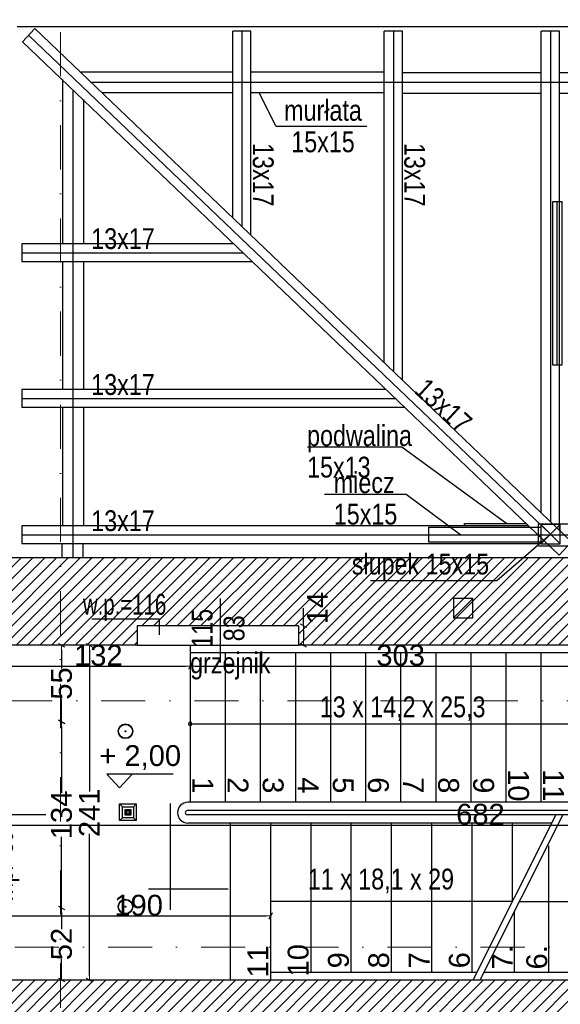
# Model space of a CAD drawing. Header units: millimetres. Extents: x 77315 to 1057463, y -108895 to -47643.
# Tile 15 of 62: x 80897 to 84788, y -100667 to -93581. Entities that reach past the tile are written whole.
import ezdxf

# ---------------------------------------------------------------- set-up
doc = ezdxf.new("R2010")
doc.units = ezdxf.units.MM
doc.header["$MEASUREMENT"] = 0
doc.linetypes.add('Dot & Dashed', pattern=[670.277762, 317.5, -176.388889, 0, -176.388874])
for name, color, linetype in [('A-DRZWI', 7, 'Continuous'), ('A-WIDOK', 7, 'Continuous'), ('detalokna', 7, 'Continuous'), ('DIM MALY', 7, 'Continuous'), ('Drawing & Figure', 7, 'Continuous'), ('Koty', 7, 'Continuous'), ('Nowe_0', 7, 'Continuous'), ('Nowe_A-OKNA-OPIS', 7, 'Continuous'), ('Nowe_Annotation - Text', 7, 'Continuous'), ('Nowe_Interior - Lamp', 7, 'Continuous'), ('opisy inne', 7, 'Continuous'), ('OSIE', 7, 'Continuous'), ('PARAPET', 7, 'Continuous'), ('platew', 7, 'Continuous'), ('podwaliny', 7, 'Continuous'), ('SCHODY', 7, 'Continuous'), ('Structural - Bearing', 7, 'Continuous'), ('Structural - Grid', 7, 'Continuous'), ('Structural - Stair & Railing', 7, 'Continuous'), ('wiezba', 7, 'Continuous')]:
    doc.layers.add(name, color=color, linetype=linetype)
doc.styles.add('STYL_AUTOMATYCZNY_1', font='arial.ttf')
doc.styles.add('STYL_AUTOMATYCZNY_2', font='arial.ttf')
doc.styles.add('STYL_AUTOMATYCZNY_3', font='arial.ttf', dxfattribs={"width": 0.8})
doc.styles.add('STYL_AUTOMATYCZNY_4', font='arial.ttf', dxfattribs={"width": 0.7})
doc.styles.add('STYL_AUTOMATYCZNY_6', font='arial.ttf', dxfattribs={"width": 0.8})
doc.dimstyles.new('STYL_AUTOMATYCZNY__1', dxfattribs={"dimtxt": 150, "dimasz": 34.231941, "dimexe": 0.18, "dimexo": 0.0625, "dimgap": 0, "dimtad": 1, "dimdec": 0, "dimlfac": 0.1, "dimzin": 0, "dimdsep": 46, "dimtxsty": 'STYL_AUTOMATYCZNY_2', "dimblk": 'ARROWHEAD_2', "dimblk1": 'ARROWHEAD_2', "dimblk2": 'ARROWHEAD_2', "dimcen": 0.09, "dimse1": 1, "dimse2": 1, "dimclrd": 7, "dimclre": 7, "dimclrt": 7, "dimadec": 0, "dimazin": 0, "dimtfac": 1, "dimtdec": 4, "dimtmove": 0, "dimatfit": 3, "dimfxl": 0, "dimtolj": 1, "dimtzin": 0, "dimarcsym": 0})
doc.dimstyles.new('STYL_AUTOMATYCZNY__2', dxfattribs={"dimtxt": 150, "dimasz": 34.231941, "dimexe": 0.18, "dimexo": 0.0625, "dimgap": 0, "dimtad": 1, "dimtih": 1, "dimtoh": 1, "dimdec": 0, "dimlfac": 0.1, "dimzin": 0, "dimdsep": 46, "dimtxsty": 'STYL_AUTOMATYCZNY_2', "dimblk": 'ARROWHEAD_2', "dimblk1": 'ARROWHEAD_2', "dimblk2": 'ARROWHEAD_2', "dimcen": 0.09, "dimse1": 1, "dimse2": 1, "dimclrd": 7, "dimclre": 7, "dimclrt": 7, "dimadec": 0, "dimazin": 0, "dimtfac": 1, "dimtdec": 4, "dimtmove": 0, "dimatfit": 3, "dimfxl": 0, "dimtolj": 1, "dimtzin": 0, "dimarcsym": 0})
pattern_1 = [(45, (0, 0), (-42.426407, 42.426407), [])]

# ---------------------------------------------------------------- blocks, each defined once
blk = doc.blocks.new('ARROWHEAD_2')
at = {"color": 0, "linetype": 'Continuous', "lineweight": 0}
for p, q in [((0, 0), (-1, 0)), ((-0.38, -0.66), (0.38, 0.66))]:
    blk.add_line(p, q, dxfattribs=at)
blk = doc.blocks.new('*D157')
at = {"layer": 'Defpoints', "color": 0}
for p in [(82903.6, -97942.8), (82903.6, -98082.8), (82939.1, -98082.8)]:
    blk.add_point(p, dxfattribs=at)
at = {"layer": 'DIM MALY', "color": 7, "lineweight": -2}
for p, q in [((82939.1, -97942.8), (82939.1, -97815.6)), ((82939.1, -97977), (82939.1, -98048.6))]:
    blk.add_line(p, q, dxfattribs=at)
at = {"layer": 'DIM MALY', "color": 7, "lineweight": -2, "xscale": 34.23194115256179, "yscale": 34.23194115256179, "zscale": 34.23194115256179}
for p, rotation in [((82939.1, -97942.8), 90), ((82939.1, -98082.8), 270)]:
    blk.add_blockref('ARROWHEAD_2', p, dxfattribs=dict(at, rotation=rotation))
at = {"layer": 'DIM MALY', "color": 7, "insert": (83039.2, -97815.6), "char_height": 150, "attachment_point": 5, "rotation": 90, "style": 'STYL_AUTOMATYCZNY_2'}
blk.add_mtext('\\A1;14', dxfattribs=at)
blk = doc.blocks.new('*D186')
at = {"layer": 'Defpoints', "color": 0}
for p in [(82124.1, -98232.8), (80803.6, -98337.8), (82124.1, -98337.8)]:
    blk.add_point(p, dxfattribs=at)
at = {"layer": 'DIM MALY', "color": 7, "lineweight": -2}
blk.add_line((80837.8, -98232.8), (82089.9, -98232.8), dxfattribs=at)
at = {"layer": 'DIM MALY', "color": 7, "lineweight": -2, "xscale": 34.23194115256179, "yscale": 34.23194115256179, "zscale": 34.23194115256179, "rotation": 180}
blk.add_blockref('ARROWHEAD_2', (80803.6, -98232.8), dxfattribs=at)
at = {"layer": 'DIM MALY', "color": 7, "lineweight": -2, "xscale": 34.23194115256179, "yscale": 34.23194115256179, "zscale": 34.23194115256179}
blk.add_blockref('ARROWHEAD_2', (82124.1, -98232.8), dxfattribs=at)
at = {"layer": 'DIM MALY', "color": 7, "insert": (81463.5, -98156.2), "char_height": 150, "attachment_point": 5, "style": 'STYL_AUTOMATYCZNY_2'}
blk.add_mtext('\\A1;132', dxfattribs=at)
blk = doc.blocks.new('*D188')
at = {"layer": 'Defpoints', "color": 0}
for p in [(82124.1, -98232.8), (80803.6, -98337.8), (82124.1, -98337.8)]:
    blk.add_point(p, dxfattribs=at)
at = {"layer": 'DIM MALY', "color": 7, "lineweight": -2}
blk.add_line((80837.8, -98232.8), (82089.9, -98232.8), dxfattribs=at)
at = {"layer": 'DIM MALY', "color": 7, "lineweight": -2, "xscale": 34.23194115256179, "yscale": 34.23194115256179, "zscale": 34.23194115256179, "rotation": 180}
blk.add_blockref('ARROWHEAD_2', (80803.6, -98232.8), dxfattribs=at)
at = {"layer": 'DIM MALY', "color": 7, "lineweight": -2, "xscale": 34.23194115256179, "yscale": 34.23194115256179, "zscale": 34.23194115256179}
blk.add_blockref('ARROWHEAD_2', (82124.1, -98232.8), dxfattribs=at)
at = {"layer": 'DIM MALY', "color": 7, "insert": (81463.5, -98156.2), "char_height": 150, "attachment_point": 5, "style": 'STYL_AUTOMATYCZNY_2'}
blk.add_mtext('\\A1;132', dxfattribs=at)
blk = doc.blocks.new('*D189')
at = {"layer": 'Defpoints', "color": 0}
for p in [(85154.1, -98054), (85154.1, -98232.8), (82124.1, -98337.8)]:
    blk.add_point(p, dxfattribs=at)
at = {"layer": 'DIM MALY', "color": 7, "lineweight": -2}
blk.add_line((82158.4, -98232.8), (85119.9, -98232.8), dxfattribs=at)
at = {"layer": 'DIM MALY', "color": 7, "lineweight": -2, "xscale": 34.23194115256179, "yscale": 34.23194115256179, "zscale": 34.23194115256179, "rotation": 180}
blk.add_blockref('ARROWHEAD_2', (82124.1, -98232.8), dxfattribs=at)
at = {"layer": 'DIM MALY', "color": 7, "lineweight": -2, "xscale": 34.23194115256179, "yscale": 34.23194115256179, "zscale": 34.23194115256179}
blk.add_blockref('ARROWHEAD_2', (85154.1, -98232.8), dxfattribs=at)
at = {"layer": 'DIM MALY', "color": 7, "insert": (83638.8, -98156.2), "char_height": 150, "attachment_point": 5, "style": 'STYL_AUTOMATYCZNY_2'}
blk.add_mtext('\\A1;303', dxfattribs=at)
blk = doc.blocks.new('*D191')
at = {"layer": 'Defpoints', "color": 0}
for p in [(82704.1, -100031.2), (80803.6, -100232.8), (82704.1, -100232.8)]:
    blk.add_point(p, dxfattribs=at)
at = {"layer": 'DIM MALY', "color": 7, "lineweight": -2}
blk.add_line((80837.8, -100031.2), (82669.9, -100031.2), dxfattribs=at)
at = {"layer": 'DIM MALY', "color": 7, "lineweight": -2, "xscale": 34.23194115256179, "yscale": 34.23194115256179, "zscale": 34.23194115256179, "rotation": 180}
blk.add_blockref('ARROWHEAD_2', (80803.6, -100031.2), dxfattribs=at)
at = {"layer": 'DIM MALY', "color": 7, "lineweight": -2, "xscale": 34.23194115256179, "yscale": 34.23194115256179, "zscale": 34.23194115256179}
blk.add_blockref('ARROWHEAD_2', (82704.1, -100031.2), dxfattribs=at)
at = {"layer": 'DIM MALY', "color": 7, "insert": (81753.5, -99954.7), "char_height": 150, "attachment_point": 5, "style": 'STYL_AUTOMATYCZNY_2'}
blk.add_mtext('\\A1;190', dxfattribs=at)
blk = doc.blocks.new('*D289')
at = {"layer": 'Defpoints', "color": 0}
for p in [(81517.3, -98082.8), (78032.4, -98632.8), (81198.6, -98632.8)]:
    blk.add_point(p, dxfattribs=at)
at = {"layer": 'DIM MALY', "color": 7, "lineweight": -2}
for p, q in [((81198.6, -98117), (81198.6, -98250.1)), ((81198.6, -98598.6), (81198.6, -98466.1))]:
    blk.add_line(p, q, dxfattribs=at)
at = {"layer": 'DIM MALY', "color": 7, "lineweight": -2, "xscale": 34.23194115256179, "yscale": 34.23194115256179, "zscale": 34.23194115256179}
for p, rotation in [((81198.6, -98082.8), 90), ((81198.6, -98632.8), 270)]:
    blk.add_blockref('ARROWHEAD_2', p, dxfattribs=dict(at, rotation=rotation))
at = {"layer": 'DIM MALY', "color": 7, "insert": (81198.6, -98358.1), "char_height": 150, "attachment_point": 5, "rotation": 90, "style": 'STYL_AUTOMATYCZNY_2'}
blk.add_mtext('\\A1;55', dxfattribs=at)
blk = doc.blocks.new('*D290')
at = {"layer": 'Defpoints', "color": 0}
for p in [(81262.2, -98634.3), (80997.9, -99972.8), (81198.6, -99972.8)]:
    blk.add_point(p, dxfattribs=at)
at = {"layer": 'DIM MALY', "color": 7, "lineweight": -2}
for p, q in [((81198.6, -98668.5), (81198.6, -99145.6)), ((81198.6, -99938.6), (81198.6, -99462.3))]:
    blk.add_line(p, q, dxfattribs=at)
at = {"layer": 'DIM MALY', "color": 7, "lineweight": -2, "xscale": 34.23194115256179, "yscale": 34.23194115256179, "zscale": 34.23194115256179}
for p, rotation in [((81198.6, -98634.3), 90), ((81198.6, -99972.8), 270)]:
    blk.add_blockref('ARROWHEAD_2', p, dxfattribs=dict(at, rotation=rotation))
at = {"layer": 'DIM MALY', "color": 7, "insert": (81198.6, -99303.9), "char_height": 150, "attachment_point": 5, "rotation": 90, "style": 'STYL_AUTOMATYCZNY_2'}
blk.add_mtext('\\A1;134', dxfattribs=at)
blk = doc.blocks.new('*D291')
at = {"layer": 'Defpoints', "color": 0}
for p in [(80963.8, -99972.8), (81198.6, -100492.8), (81357.1, -100492.8)]:
    blk.add_point(p, dxfattribs=at)
at = {"layer": 'DIM MALY', "color": 7, "lineweight": -2}
for p, q in [((81198.6, -100007), (81198.6, -100126.4)), ((81198.6, -100458.6), (81198.6, -100339.7))]:
    blk.add_line(p, q, dxfattribs=at)
at = {"layer": 'DIM MALY', "color": 7, "lineweight": -2, "xscale": 34.23194115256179, "yscale": 34.23194115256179, "zscale": 34.23194115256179}
for p, rotation in [((81198.6, -99972.8), 90), ((81198.6, -100492.8), 270)]:
    blk.add_blockref('ARROWHEAD_2', p, dxfattribs=dict(at, rotation=rotation))
at = {"layer": 'DIM MALY', "color": 7, "insert": (81198.6, -100233.1), "char_height": 150, "attachment_point": 5, "rotation": 90, "style": 'STYL_AUTOMATYCZNY_2'}
blk.add_mtext('\\A1;52', dxfattribs=at)
blk = doc.blocks.new('*D292')
at = {"layer": 'Defpoints', "color": 0}
for p in [(81717.3, -98082.8), (81398.6, -100492.8), (81907.7, -100492.8)]:
    blk.add_point(p, dxfattribs=at)
at = {"layer": 'DIM MALY', "color": 7, "lineweight": -2}
for p, q in [((81398.6, -98117), (81398.6, -99135.7)), ((81398.6, -100458.6), (81398.6, -99440.7))]:
    blk.add_line(p, q, dxfattribs=at)
at = {"layer": 'DIM MALY', "color": 7, "lineweight": -2, "xscale": 34.23194115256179, "yscale": 34.23194115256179, "zscale": 34.23194115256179}
for p, rotation in [((81398.6, -98082.8), 90), ((81398.6, -100492.8), 270)]:
    blk.add_blockref('ARROWHEAD_2', p, dxfattribs=dict(at, rotation=rotation))
at = {"layer": 'DIM MALY', "color": 7, "insert": (81398.6, -99288.2), "char_height": 150, "attachment_point": 5, "rotation": 90, "style": 'STYL_AUTOMATYCZNY_2'}
blk.add_mtext('\\A1;241', dxfattribs=at)
blk = doc.blocks.new('*D301')
at = {"layer": 'Defpoints', "color": 0}
for p in [(87624.2, -98986.1), (80803.6, -99071.1), (87624.2, -99376.5)]:
    blk.add_point(p, dxfattribs=at)
at = {"layer": 'DIM MALY', "color": 7, "lineweight": -2}
blk.add_line((80837.8, -99376.5), (87590, -99376.5), dxfattribs=at)
at = {"layer": 'DIM MALY', "color": 7, "lineweight": -2, "xscale": 34.23194115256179, "yscale": 34.23194115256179, "zscale": 34.23194115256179, "rotation": 180}
blk.add_blockref('ARROWHEAD_2', (80803.6, -99376.5), dxfattribs=at)
at = {"layer": 'DIM MALY', "color": 7, "lineweight": -2, "xscale": 34.23194115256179, "yscale": 34.23194115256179, "zscale": 34.23194115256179}
blk.add_blockref('ARROWHEAD_2', (87624.2, -99376.5), dxfattribs=at)
at = {"layer": 'DIM MALY', "color": 7, "insert": (84213.5, -99299.9), "char_height": 150, "attachment_point": 5, "style": 'STYL_AUTOMATYCZNY_2'}
blk.add_mtext('\\A1;682', dxfattribs=at)
blk = doc.blocks.new('*D406')
at = {"layer": 'Defpoints', "color": 0}
for p in [(82496.5, -92797.9), (82496.5, -93507.5), (81356.1, -94263.3)]:
    blk.add_point(p, dxfattribs=at)
at = {"layer": 'DIM MALY', "color": 7, "lineweight": -2}
blk.add_line((81390.4, -92797.9), (82462.2, -92797.9), dxfattribs=at)
at = {"layer": 'DIM MALY', "color": 7, "lineweight": -2, "xscale": 34.23194115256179, "yscale": 34.23194115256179, "zscale": 34.23194115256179, "rotation": 180}
blk.add_blockref('ARROWHEAD_2', (81356.1, -92797.9), dxfattribs=at)
at = {"layer": 'DIM MALY', "color": 7, "lineweight": -2, "xscale": 34.23194115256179, "yscale": 34.23194115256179, "zscale": 34.23194115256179}
blk.add_blockref('ARROWHEAD_2', (82496.5, -92797.9), dxfattribs=at)
at = {"layer": 'DIM MALY', "color": 7, "insert": (81933.6, -92722.5), "char_height": 150, "attachment_point": 5, "style": 'STYL_AUTOMATYCZNY_2'}
blk.add_mtext('\\A1;114', dxfattribs=at)
blk = doc.blocks.new('*D407')
at = {"layer": 'Defpoints', "color": 0}
for p in [(82496.5, -92797.9), (82496.5, -93507.5), (81356.1, -94263.3)]:
    blk.add_point(p, dxfattribs=at)
at = {"layer": 'DIM MALY', "color": 7, "lineweight": -2}
blk.add_line((81390.4, -92797.9), (82462.2, -92797.9), dxfattribs=at)
at = {"layer": 'DIM MALY', "color": 7, "lineweight": -2, "xscale": 34.23194115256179, "yscale": 34.23194115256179, "zscale": 34.23194115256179, "rotation": 180}
blk.add_blockref('ARROWHEAD_2', (81356.1, -92797.9), dxfattribs=at)
at = {"layer": 'DIM MALY', "color": 7, "lineweight": -2, "xscale": 34.23194115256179, "yscale": 34.23194115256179, "zscale": 34.23194115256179}
blk.add_blockref('ARROWHEAD_2', (82496.5, -92797.9), dxfattribs=at)
at = {"layer": 'DIM MALY', "color": 7, "insert": (81933.6, -92722.5), "char_height": 150, "attachment_point": 5, "style": 'STYL_AUTOMATYCZNY_2'}
blk.add_mtext('\\A1;114', dxfattribs=at)
blk = doc.blocks.new('*D409')
at = {"layer": 'Defpoints', "color": 0}
for p in [(82496.5, -92797.9), (82496.5, -93507.5), (81356.1, -94263.3)]:
    blk.add_point(p, dxfattribs=at)
at = {"layer": 'DIM MALY', "color": 7, "lineweight": -2}
blk.add_line((81390.4, -92797.9), (82462.2, -92797.9), dxfattribs=at)
at = {"layer": 'DIM MALY', "color": 7, "lineweight": -2, "xscale": 34.23194115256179, "yscale": 34.23194115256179, "zscale": 34.23194115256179, "rotation": 180}
blk.add_blockref('ARROWHEAD_2', (81356.1, -92797.9), dxfattribs=at)
at = {"layer": 'DIM MALY', "color": 7, "lineweight": -2, "xscale": 34.23194115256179, "yscale": 34.23194115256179, "zscale": 34.23194115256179}
blk.add_blockref('ARROWHEAD_2', (82496.5, -92797.9), dxfattribs=at)
at = {"layer": 'DIM MALY', "color": 7, "insert": (81933.6, -92722.5), "char_height": 150, "attachment_point": 5, "style": 'STYL_AUTOMATYCZNY_2'}
blk.add_mtext('\\A1;114', dxfattribs=at)
blk = doc.blocks.new('*D412')
at = {"layer": 'Defpoints', "color": 0}
for p in [(82496.5, -92797.9), (82496.5, -93507.5), (81356.1, -94263.3)]:
    blk.add_point(p, dxfattribs=at)
at = {"layer": 'DIM MALY', "color": 7, "lineweight": -2}
blk.add_line((81390.4, -92797.9), (82462.2, -92797.9), dxfattribs=at)
at = {"layer": 'DIM MALY', "color": 7, "lineweight": -2, "xscale": 34.23194115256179, "yscale": 34.23194115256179, "zscale": 34.23194115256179, "rotation": 180}
blk.add_blockref('ARROWHEAD_2', (81356.1, -92797.9), dxfattribs=at)
at = {"layer": 'DIM MALY', "color": 7, "lineweight": -2, "xscale": 34.23194115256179, "yscale": 34.23194115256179, "zscale": 34.23194115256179}
blk.add_blockref('ARROWHEAD_2', (82496.5, -92797.9), dxfattribs=at)
at = {"layer": 'DIM MALY', "color": 7, "insert": (81933.6, -92722.5), "char_height": 150, "attachment_point": 5, "style": 'STYL_AUTOMATYCZNY_2'}
blk.add_mtext('\\A1;114', dxfattribs=at)
blk = doc.blocks.new('*D416')
at = {"layer": 'Defpoints', "color": 0}
for p in [(82496.5, -92797.9), (82496.5, -93507.5), (81356.1, -94263.3)]:
    blk.add_point(p, dxfattribs=at)
at = {"layer": 'DIM MALY', "color": 7, "lineweight": -2}
blk.add_line((81390.4, -92797.9), (82462.2, -92797.9), dxfattribs=at)
at = {"layer": 'DIM MALY', "color": 7, "lineweight": -2, "xscale": 34.23194115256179, "yscale": 34.23194115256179, "zscale": 34.23194115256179, "rotation": 180}
blk.add_blockref('ARROWHEAD_2', (81356.1, -92797.9), dxfattribs=at)
at = {"layer": 'DIM MALY', "color": 7, "lineweight": -2, "xscale": 34.23194115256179, "yscale": 34.23194115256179, "zscale": 34.23194115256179}
blk.add_blockref('ARROWHEAD_2', (82496.5, -92797.9), dxfattribs=at)
at = {"layer": 'DIM MALY', "color": 7, "insert": (81933.6, -92722.5), "char_height": 150, "attachment_point": 5, "style": 'STYL_AUTOMATYCZNY_2'}
blk.add_mtext('\\A1;114', dxfattribs=at)
blk = doc.blocks.new('*D421')
at = {"layer": 'Defpoints', "color": 0}
for p in [(82496.5, -92797.9), (82496.5, -93507.5), (81356.1, -94263.3)]:
    blk.add_point(p, dxfattribs=at)
at = {"layer": 'DIM MALY', "color": 7, "lineweight": -2}
blk.add_line((81390.4, -92797.9), (82462.2, -92797.9), dxfattribs=at)
at = {"layer": 'DIM MALY', "color": 7, "lineweight": -2, "xscale": 34.23194115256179, "yscale": 34.23194115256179, "zscale": 34.23194115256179, "rotation": 180}
blk.add_blockref('ARROWHEAD_2', (81356.1, -92797.9), dxfattribs=at)
at = {"layer": 'DIM MALY', "color": 7, "lineweight": -2, "xscale": 34.23194115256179, "yscale": 34.23194115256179, "zscale": 34.23194115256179}
blk.add_blockref('ARROWHEAD_2', (82496.5, -92797.9), dxfattribs=at)
at = {"layer": 'DIM MALY', "color": 7, "insert": (81933.6, -92722.5), "char_height": 150, "attachment_point": 5, "style": 'STYL_AUTOMATYCZNY_2'}
blk.add_mtext('\\A1;114', dxfattribs=at)
blk = doc.blocks.new('*D427')
at = {"layer": 'Defpoints', "color": 0}
for p in [(81206.1, -92797.9), (81356.1, -92942.9), (81206.1, -93999.2)]:
    blk.add_point(p, dxfattribs=at)
at = {"layer": 'DIM MALY', "color": 7, "lineweight": -2}
for p, q in [((81321.9, -92797.9), (81240.4, -92797.9)), ((81356.1, -92797.9), (81390.4, -92797.9)), ((81390.4, -92797.9), (81592.2, -92797.9))]:
    blk.add_line(p, q, dxfattribs=at)
at = {"layer": 'DIM MALY', "color": 7, "lineweight": -2, "xscale": 34.23194115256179, "yscale": 34.23194115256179, "zscale": 34.23194115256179, "rotation": 180}
blk.add_blockref('ARROWHEAD_2', (81206.1, -92797.9), dxfattribs=at)
at = {"layer": 'DIM MALY', "color": 7, "lineweight": -2, "xscale": 34.23194115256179, "yscale": 34.23194115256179, "zscale": 34.23194115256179}
blk.add_blockref('ARROWHEAD_2', (81356.1, -92797.9), dxfattribs=at)
at = {"layer": 'DIM MALY', "color": 7, "insert": (81491.3, -92721.3), "char_height": 150, "attachment_point": 5, "style": 'STYL_AUTOMATYCZNY_2'}
blk.add_mtext('\\A1;15', dxfattribs=at)
blk = doc.blocks.new('*D428')
at = {"layer": 'Defpoints', "color": 0}
for p in [(81704.8, -94107.8), (80047.4, -95257.8), (80653.5, -95257.8)]:
    blk.add_point(p, dxfattribs=at)
at = {"layer": 'DIM MALY', "color": 7, "lineweight": -2}
for p, q in [((80047.4, -94142), (80047.4, -94516.3)), ((80047.4, -95223.6), (80047.4, -94834.8))]:
    blk.add_line(p, q, dxfattribs=at)
at = {"layer": 'DIM MALY', "color": 7, "lineweight": -2, "xscale": 34.23194115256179, "yscale": 34.23194115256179, "zscale": 34.23194115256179}
for p, rotation in [((80047.4, -94107.8), 90), ((80047.4, -95257.8), 270)]:
    blk.add_blockref('ARROWHEAD_2', p, dxfattribs=dict(at, rotation=rotation))
at = {"layer": 'DIM MALY', "color": 7, "insert": (80047.4, -94675.5), "char_height": 150, "attachment_point": 5, "rotation": 90, "style": 'STYL_AUTOMATYCZNY_2'}
blk.add_mtext('\\A1;115', dxfattribs=at)
blk = doc.blocks.new('*D430')
at = {"layer": 'Defpoints', "color": 0}
for p in [(80047.4, -94107.8), (81704.8, -94107.8), (80653.5, -95257.8)]:
    blk.add_point(p, dxfattribs=at)
at = {"layer": 'DIM MALY', "color": 7, "lineweight": -2}
for p, q in [((80047.4, -94142), (80047.4, -94516.3)), ((80047.4, -95223.6), (80047.4, -94834.8))]:
    blk.add_line(p, q, dxfattribs=at)
at = {"layer": 'DIM MALY', "color": 7, "lineweight": -2, "xscale": 34.23194115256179, "yscale": 34.23194115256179, "zscale": 34.23194115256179}
for p, rotation in [((80047.4, -94107.8), 90), ((80047.4, -95257.8), 270)]:
    blk.add_blockref('ARROWHEAD_2', p, dxfattribs=dict(at, rotation=rotation))
at = {"layer": 'DIM MALY', "color": 7, "insert": (80047.4, -94675.5), "char_height": 150, "attachment_point": 5, "rotation": 90, "style": 'STYL_AUTOMATYCZNY_2'}
blk.add_mtext('\\A1;115', dxfattribs=at)
blk = doc.blocks.new('*D433')
at = {"layer": 'Defpoints', "color": 0}
for p in [(80047.4, -94107.8), (81704.8, -94107.8), (80653.5, -95257.8)]:
    blk.add_point(p, dxfattribs=at)
at = {"layer": 'DIM MALY', "color": 7, "lineweight": -2}
for p, q in [((80047.4, -94142), (80047.4, -94516.3)), ((80047.4, -95223.6), (80047.4, -94834.8))]:
    blk.add_line(p, q, dxfattribs=at)
at = {"layer": 'DIM MALY', "color": 7, "lineweight": -2, "xscale": 34.23194115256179, "yscale": 34.23194115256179, "zscale": 34.23194115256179}
for p, rotation in [((80047.4, -94107.8), 90), ((80047.4, -95257.8), 270)]:
    blk.add_blockref('ARROWHEAD_2', p, dxfattribs=dict(at, rotation=rotation))
at = {"layer": 'DIM MALY', "color": 7, "insert": (80047.4, -94675.5), "char_height": 150, "attachment_point": 5, "rotation": 90, "style": 'STYL_AUTOMATYCZNY_2'}
blk.add_mtext('\\A1;115', dxfattribs=at)

msp = doc.modelspace()

# ---------------------------------------------------------------- hatches: boundary and pattern name
at = {"layer": 'Drawing & Figure'}
h = msp.add_hatch(dxfattribs=at)
h.set_pattern_fill('Common_Brick_0002', color=256, style=0, pattern_type=2)
h.set_pattern_definition(pattern_1)
h.paths.add_polyline_path([(80333.6, -98496.9), (80273.6, -98496.9), (80273.6, -98511.9), (80286.6, -98511.9), (80286.6, -98523.9, -0.371445), (80299.6, -98539.8), (80299.6, -98612.1, 0.436052), (80309.6, -98621.9), (80309.6, -98636.9), (80333.6, -98636.9), (80648.6, -98636.9), (80688.6, -98636.9), (80803.6, -98632.8), (80803.6, -98082.8), (81743.6, -98082.8), (81743.6, -97942.8), (81901.9, -97942.8), (82339.2, -97942.8), (82511, -97942.8), (82903.6, -97942.8), (82903.6, -98082.8), (86235.5, -98082.8), (86235.5, -98082.8), (86253.7, -97732.8), (86249.2, -97452.8), (84520.9, -97452.8), (80333.6, -97452.8)])
h = msp.add_hatch(dxfattribs=at)
h.set_pattern_fill('Common_Brick_0002', color=256, style=0, pattern_type=2)
h.set_pattern_definition(pattern_1)
h.paths.add_polyline_path([(80273.6, -100096.9), (80333.6, -100096.9), (80333.6, -101162.8), (82194.1, -101162.9), (82238.1, -101162.9), (82378.1, -101162.9), (82378.1, -101162.8), (86069.2, -101163), (86069.2, -101161.5), (86069.2, -101123), (86234.1, -101122.8), (86248, -100822.8), (86244.3, -100822.8), (86243.7, -100492.8), (80803.6, -100492.8), (80803.6, -99972.8), (80688.6, -99956.9), (80563.6, -99956.9), (80333.6, -99956.9), (80309.6, -99956.9), (80309.6, -99971.9, 0.436052), (80299.6, -99981.6), (80299.6, -100054, -0.371445), (80286.6, -100069.9), (80286.6, -100081.9), (80273.6, -100081.9)])
at = {"layer": 'Nowe_0'}
h = msp.add_hatch(color=256, dxfattribs=at)
h.paths.add_polyline_path([(81605.9, -99964.3, 1), (81711.9, -99964.3, 1)])
h.paths.add_polyline_path([(81708.9, -99964.3, -1), (81608.9, -99964.3, -1)], flags=0)
msp.add_hatch(color=256, dxfattribs=at).paths.add_polyline_path([(81666.9, -99964.3, 1), (81650.9, -99964.3, 1)])
at = {"layer": 'Nowe_Interior - Lamp'}
h = msp.add_hatch(color=256, dxfattribs=at)
h.paths.add_polyline_path([(81605.9, -98701.9, 1), (81711.9, -98701.9, 1)])
h.paths.add_polyline_path([(81708.9, -98701.9, -1), (81608.9, -98701.9, -1)], flags=0)
msp.add_hatch(color=256, dxfattribs=at).paths.add_polyline_path([(81666.9, -98701.9, 1), (81650.9, -98701.9, 1)])

# ---------------------------------------------------------------- linework, layer by layer
for p, q in [((81982, -99987), (81982, -99221.9)), ((82398.8, -99837), (81823.7, -99837))]:
    msp.add_line(p, q)
at = {"layer": 'A-DRZWI'}
msp.add_line((82339.2, -97745.6), (82339.2, -98206.5), dxfattribs=at)
at = {"layer": 'A-WIDOK'}
msp.add_line((84159.7, -97746.4), (84019.7, -97886.4), dxfattribs=at)
msp.add_lwpolyline([(84019.7, -97886.4), (84159.7, -97886.4), (84159.7, -97746.4), (84019.7, -97746.4)], close=True, dxfattribs=at)
at = {"layer": 'detalokna'}
msp.add_line((87474.1, -93632.9), (80878.4, -93632.9), dxfattribs=at)
at = {"layer": 'Koty'}
msp.add_lwpolyline([(82001.5, -99010.3), (81524.2, -99010.3), (81615.4, -99109.9), (81706.6, -99010.3)], dxfattribs=at)
at = {"layer": 'Nowe_A-OKNA-OPIS'}
msp.add_line((81084.5, -99302.8), (79879.3, -99302.8), dxfattribs=at)
at = {"layer": 'Nowe_Interior - Lamp'}
for points in [[(84732, -94890.5), (84732, -96064.5), (84801, -96064.5), (84801, -94890.5)], [(81616.6, -99224.5), (81736.6, -99224.5), (81736.6, -99344.5), (81616.6, -99344.5)], [(81636.6, -99244.5), (81716.6, -99244.5), (81716.6, -99324.5), (81636.6, -99324.5)], [(81656.6, -99264.5), (81696.6, -99264.5), (81696.6, -99304.5), (81656.6, -99304.5)], [(81661.6, -99269.5), (81691.6, -99269.5), (81691.6, -99299.5), (81661.6, -99299.5)]]:
    msp.add_lwpolyline(points, close=True, dxfattribs=at)
for points in [[(84766.5, -96064.5), (84766.5, -94890.5)], [(81616.6, -99224.5), (81636.6, -99244.5)], [(81716.6, -99244.5), (81736.6, -99224.5)], [(81616.6, -99344.5), (81636.6, -99324.5)], [(81716.6, -99324.5), (81736.6, -99344.5)]]:
    msp.add_lwpolyline(points, dxfattribs=at)
for centre, radius in [((81658.9, -98701.9), 53), ((81658.9, -98701.9), 50), ((81676.6, -99284.5), 10), ((81658.9, -99964.3), 53), ((81658.9, -99964.3), 50)]:
    msp.add_circle(centre, radius, dxfattribs=at)
at = {"layer": 'opisy inne'}
for points in [[(83395.1, -94350.4), (82742, -94350.4), (82623.3, -94112.8)], [(82967.8, -96654.8), (83647.3, -96654.8), (84403.5, -97207)], [(83089.9, -96995.3), (83677.9, -96995.3), (84072.4, -97287.8)], [(83422.6, -97616.9), (84331.3, -97616.9), (84717.3, -97282.8)]]:
    msp.add_lwpolyline(points, dxfattribs=at)
at = {"layer": 'OSIE'}
for p, q in [((82496.5, -93662.9), (82496.5, -95069.5)), ((83586.5, -93662.9), (83586.5, -96111.7)), ((84716.5, -93662.9), (84716.5, -97192.1)), ((80961.8, -93692.1), (84717.3, -97282.8)), ((87451.3, -94032.8), (81417.2, -94032.8)), ((81281.1, -97452.8), (81281.1, -94082.6)), ((80912.4, -95257.8), (82505.3, -95257.8)), ((80912.4, -96307.8), (83603.5, -96307.8)), ((80912.4, -97287.8), (84628.4, -97287.8)), ((84630.4, -97287.8), (87664.1, -97287.8))]:
    msp.add_line(p, q, dxfattribs=at)
at = {"layer": 'PARAPET'}
for p, q in [((81415.7, -97891.9), (81901.9, -97891.9)), ((81901.9, -97891.9), (81901.9, -98008.3))]:
    msp.add_line(p, q, dxfattribs=at)
at = {"layer": 'platew'}
for p, q in [((84630.4, -97367.8), (84630.4, -97207.8)), ((84630.4, -97207.8), (87664.1, -97207.8)), ((84630.4, -97367.8), (87664.1, -97367.8))]:
    msp.add_line(p, q, dxfattribs=at)
at = {"layer": 'podwaliny'}
for p, q in [((82431.5, -93957.8), (81339, -93957.8)), ((83521.5, -93957.8), (82561.5, -93957.8)), ((84651.5, -93962.8), (83651.5, -93962.8)), ((85601.5, -93962.8), (84781.5, -93962.8)), ((81206.1, -94010.9), (81206.1, -95192.8)), ((81356.1, -94154.3), (81356.1, -95192.8)), ((82431.5, -94107.8), (81495.8, -94107.8)), ((83521.5, -94107.8), (82561.5, -94107.8)), ((84651.5, -94112.8), (83651.5, -94112.8)), ((85601.5, -94112.8), (84781.5, -94112.8)), ((81206.1, -95322.8), (81206.1, -96242.8)), ((81356.1, -95322.8), (81356.1, -96242.8)), ((81206.1, -96372.8), (81206.1, -97222.8)), ((81356.1, -96372.8), (81356.1, -97222.8)), ((81201.1, -97352.8), (81201.1, -97452.8)), ((81351.1, -97352.8), (81351.1, -97452.8))]:
    msp.add_line(p, q, dxfattribs=at)
msp.add_lwpolyline([(84097.9, -97222.8), (84097.9, -97207), (84544, -97207)], dxfattribs=at)
at = {"layer": 'SCHODY'}
for p, q in [((82104.1, -99362.7), (82104.1, -99362.8)), ((82414.1, -100492.8), (82414.1, -99362.8))]:
    msp.add_line(p, q, dxfattribs=at)
msp.add_lwpolyline([(82111.4, -98647.9, 1), (82136.9, -98647.9, 1)], format="xyb", close=True, dxfattribs=at)
at = {"layer": 'Structural - Bearing'}
for p, q in [((86249.2, -97452.8), (80333.6, -97452.8)), ((81743.6, -97942.8), (81743.6, -98082.8)), ((82903.6, -97942.8), (81743.6, -97942.8)), ((82903.6, -97942.8), (82903.6, -98082.8)), ((81743.6, -98082.8), (80803.6, -98082.8)), ((81743.6, -98082.8), (82903.6, -98082.8)), ((86235.5, -98082.8), (82903.6, -98082.8)), ((86243.7, -100492.8), (80803.6, -100492.8))]:
    msp.add_line(p, q, dxfattribs=at)
at = {"layer": 'Structural - Grid', "linetype": 'Dot & Dashed', "lineweight": 15}
for p, q in [((81191, -107395.1), (81191, -90541.9)), ((120683.4, -98482.5), (78814.7, -98482.5)), ((118721.3, -100254.9), (80776.9, -100254.9))]:
    msp.add_line(p, q, dxfattribs=at)
at = {"layer": 'Structural - Stair & Railing'}
for p, q in [((82124.1, -98082.8), (82124.1, -99212.9)), ((85154.1, -98137.8), (82124.1, -98137.8)), ((82376.6, -98137.8), (82376.6, -99212.8)), ((82629, -98137.8), (82629, -99212.8)), ((82881.6, -98137.7), (82881.6, -99212.7)), ((83134.1, -98137.7), (83134.1, -99212.7)), ((83386.5, -98137.7), (83386.5, -99212.7)), ((83639, -98137.7), (83639, -99212.7)), ((83891.5, -98137.7), (83891.5, -99212.7)), ((84144, -98137.7), (84144, -99212.7)), ((84396.4, -98137.6), (84396.4, -99212.6)), ((84649, -98137.7), (84649, -99212.7)), ((85944.2, -99272.8), (82104.1, -99272.8)), ((85944.2, -99212.8), (82108.3, -99212.8)), ((85944.2, -99212.8), (82903.6, -99212.8)), ((85944.2, -99302.8), (82104.1, -99302.8)), ((84755.1, -99302.8), (84157.7, -100492.8)), ((84805.5, -99302.8), (84208, -100492.8)), ((84725, -99362.8), (82108.3, -99362.8)), ((82704.1, -100492.8), (82704.1, -99362.8)), ((82994.1, -100437.8), (82994.1, -99362.8)), ((83284.1, -100437.8), (83284.1, -99362.8)), ((83574.1, -100437.8), (83574.1, -99362.8)), ((83864.1, -100437.8), (83864.1, -99362.8)), ((84154.1, -100437.8), (84154.1, -99362.8)), ((84444.1, -99778.2), (84444.1, -99362.8)), ((84444.1, -99922.2), (84444.1, -99362.8)), ((84706.3, -100437.8), (84706.3, -99527.5)), ((84458.7, -100437.8), (84458.7, -99993.4)), ((84185.3, -100437.8), (82704.1, -100437.8)), ((85944.2, -100437.8), (84235.6, -100437.8))]:
    msp.add_line(p, q, dxfattribs=at)
for points in [[(82124.1, -98647.8), (84861.7, -98647.8), (85154.1, -98647.8)], [(84441.3, -99927.8), (82996.6, -99927.8), (82704.1, -99927.8)], [(85944.2, -99929.1), (84785, -99929.1), (84492.5, -99929.1)]]:
    msp.add_lwpolyline(points, dxfattribs=at)
for centre, radius in [((82108.3, -99287.8), 75), ((82104.1, -99287.8), 15)]:
    msp.add_arc(centre, radius, 90, 270, dxfattribs=at)
at = {"layer": 'wiezba'}
for p, q in [((81006.7, -93645.1), (80916.9, -93739.1)), ((81006.7, -93645.1), (84869.3, -97338.2)), ((82431.5, -95007.4), (82431.5, -93662.9)), ((82561.5, -93662.9), (82431.5, -93662.9)), ((82561.5, -95131.7), (82561.5, -93662.9)), ((83521.5, -96049.5), (83521.5, -93662.9)), ((83651.5, -93662.9), (83521.5, -93662.9)), ((83651.5, -96173.8), (83651.5, -93662.9)), ((84651.5, -97133.1), (84651.5, -93662.9)), ((84781.5, -93662.9), (84651.5, -93662.9)), ((84781.5, -97253.7), (84781.5, -93662.9)), ((80916.9, -93739.1), (84780.9, -97433.6)), ((82437.3, -95192.8), (80912.4, -95192.8)), ((80912.4, -95192.8), (80912.4, -95322.8)), ((82573.3, -95322.8), (80912.4, -95322.8)), ((83535.5, -96242.8), (80912.4, -96242.8)), ((80912.4, -96242.8), (80912.4, -96372.8)), ((83671.4, -96372.8), (80912.4, -96372.8)), ((84557, -97222.8), (80912.4, -97222.8)), ((80912.4, -97222.8), (80912.4, -97352.8)), ((84647.3, -97352.8), (84787.3, -97212.8)), ((84647.3, -97212.8), (84787.3, -97352.8)), ((84641.3, -97352.8), (80912.4, -97352.8)), ((84869.3, -97338.2), (84780.9, -97433.6))]:
    msp.add_line(p, q, dxfattribs=at)
for points in [[(84647.3, -97352.8), (84787.3, -97352.8), (84787.3, -97212.8), (84647.3, -97212.8)], [(84647.3, -97341.8), (83841.1, -97341.8), (83841.1, -97233.1), (84647.3, -97231.8)]]:
    msp.add_lwpolyline(points, close=True, dxfattribs=at)

# ---------------------------------------------------------------- texts
at = {"layer": 'Koty', "insert": (81764.7, -98890.8), "char_height": 150, "attachment_point": 5, "style": 'STYL_AUTOMATYCZNY_1'}
msp.add_mtext('\\A1;{\\pqc;\\fArial|b0|i0|c238|p0;\\W1.000000;+ 2,00}', dxfattribs=at)
at = {"layer": 'Nowe_Annotation - Text', "insert": (82124.1, -98329.7), "char_height": 150, "attachment_point": 7, "style": 'STYL_AUTOMATYCZNY_6'}
msp.add_mtext('\\A1;{\\pql;\\fArial|b0|i0|c238|p0;\\W0.800000;grzejnik }', dxfattribs=at)
at = {"layer": 'opisy inne', "char_height": 150, "style": 'STYL_AUTOMATYCZNY_3'}
for s, insert, attachment_point, line_spacing_factor in [('\\A1;{\\pqc;\\fArial|b0|i0|c238|p0;\\W0.800000;murłata \\P\\pqc;\\fArial|b0|i0|c238|p0;\\W0.800000;15x15}', (83080.3, -94347.3), 5, 0.906268), ('\\A1;{\\pql;\\fArial|b0|i0|c238|p0;\\W0.800000;podwalina    \\P\\pql;\\fArial|b0|i0|c238|p0;\\W0.800000;15x13}', (82965.8, -96499), 1, 0.907056), ('\\A1;{\\pql;\\fArial|b0|i0|c238|p0;\\W0.800000;miecz    \\P\\pql;\\fArial|b0|i0|c238|p0;\\W0.800000;15x15}', (83158.1, -96837.5), 1, 0.906268)]:
    msp.add_mtext(s, dxfattribs=dict(at, insert=insert, attachment_point=attachment_point, line_spacing_factor=line_spacing_factor))
at = {"layer": 'opisy inne', "char_height": 150, "attachment_point": 5, "style": 'STYL_AUTOMATYCZNY_3'}
for s, insert, rotation in [('\\A1;{\\pqc;\\fArial|b0|i0|c238|p0;\\W0.800000;13x17}', (82649.2, -94696.3), 270), ('\\A1;{\\pqc;\\fArial|b0|i0|c238|p0;\\W0.800000;13x17}', (83739.2, -94696.3), 270), ('\\A1;{\\pqc;\\fArial|b0|i0|c238|p0;\\W0.800000;13x17}', (83946.4, -96359.3), 317.14782), ('\\A1;{\\pqc;\\fArial|b0|i0|c238|p0;\\W0.800000;115}', (82211.3, -97960.7), 90), ('\\A1;{\\pqc;\\fArial|b0|i0|c238|p0;\\W0.800000;83}', (82441.1, -97960.7), 90)]:
    msp.add_mtext(s, dxfattribs=dict(at, insert=insert, rotation=rotation))
at = {"layer": 'opisy inne', "char_height": 150, "style": 'STYL_AUTOMATYCZNY_3'}
for s, insert, attachment_point in [('\\A1;{\\pqc;\\fArial|b0|i0|c238|p0;\\W0.800000;13x17}', (81640.6, -95157.3), 5), ('\\A1;{\\pqc;\\fArial|b0|i0|c238|p0;\\W0.800000;13x17}', (81640.6, -96207.3), 5), ('\\A1;{\\pqc;\\fArial|b0|i0|c238|p0;\\W0.800000;13x17}', (81640.6, -97187.3), 5), ('\\A1;{\\pql;\\fArial|b0|i0|c238|p0;\\W0.800000;słupek 15x15}', (83287.9, -97618.7), 7)]:
    msp.add_mtext(s, dxfattribs=dict(at, insert=insert, attachment_point=attachment_point))
at = {"layer": 'PARAPET', "insert": (81652.5, -97810.7), "char_height": 150, "attachment_point": 5, "style": 'STYL_AUTOMATYCZNY_4'}
msp.add_mtext('\\A1;{\\pqc;\\fArial|b0|i0|c238|p0;\\W0.700000;w.p.=116}', dxfattribs=at)
at = {"layer": 'PARAPET', "insert": (80796.2, -99676.7), "char_height": 150, "attachment_point": 5, "rotation": 90, "style": 'STYL_AUTOMATYCZNY_4'}
msp.add_mtext('\\A1;{\\pqc;\\fArial|b0|i0|c238|p0;\\W0.700000;w.p.=30}', dxfattribs=at)
at = {"layer": 'SCHODY', "char_height": 150, "attachment_point": 5, "style": 'STYL_AUTOMATYCZNY_3'}
for s, insert in [('\\A1;{\\pqc;\\fArial|b0|i0|c238|p0;\\W0.800000;13 x 14,2 x 25,3}', (83653.2, -98540.1)), ('\\A1;{\\pqc;\\fArial|b0|i0|c238|p0;\\W0.800000;11 x 18,1 x 29}', (83496.9, -99779.7))]:
    msp.add_mtext(s, dxfattribs=dict(at, insert=insert))
at = {"layer": 'SCHODY', "char_height": 150, "attachment_point": 5, "style": 'STYL_AUTOMATYCZNY_1'}
for s, insert, rotation in [('\\A1;{\\pqc;\\fArial|b0|i0|c238|p0;\\W1.000000;1}', (82216, -99090.8), 270), ('\\A1;{\\pqc;\\fArial|b0|i0|c238|p0;\\W1.000000;2}', (82468.4, -99090.7), 270), ('\\A1;{\\pqc;\\fArial|b0|i0|c238|p0;\\W1.000000;3}', (82720.5, -99090.7), 270), ('\\A1;{\\pqc;\\fArial|b0|i0|c238|p0;\\W1.000000;4}', (82973.4, -99090.7), 270), ('\\A1;{\\pqc;\\fArial|b0|i0|c238|p0;\\W1.000000;5}', (83225.5, -99090.7), 270), ('\\A1;{\\pqc;\\fArial|b0|i0|c238|p0;\\W1.000000;6}', (83477.9, -99090.7), 270), ('\\A1;{\\pqc;\\fArial|b0|i0|c238|p0;\\W1.000000;7}', (83730.8, -99090.6), 270), ('\\A1;{\\pqc;\\fArial|b0|i0|c238|p0;\\W1.000000;8}', (83982.9, -99090.6), 270), ('\\A1;{\\pqc;\\fArial|b0|i0|c238|p0;\\W1.000000;9}', (84235.4, -99090.6), 270), ('\\A1;{\\pqc;\\fArial|b0|i0|c238|p0;\\W1.000000;10}', (84486.8, -99090.6), 270), ('\\A1;{\\pqc;\\fArial|b0|i0|c238|p0;\\W1.000000;11}', (84739.7, -99090.7), 270), ('\\A1;{\\pqc;\\fArial|b0|i0|c238|p0;\\W1.000000;11}', (82611.8, -100357.5), 90), ('\\A1;{\\pqc;\\fArial|b0|i0|c238|p0;\\W1.000000;10}', (82902.2, -100349.9), 90), ('\\A1;{\\pqc;\\fArial|b0|i0|c238|p0;\\W1.000000;7.}', (84371.4, -100328.6), 90), ('\\A1;{\\pqc;\\fArial|b0|i0|c238|p0;\\W1.000000;6.}', (84619.4, -100328.6), 90), ('\\A1;{\\pqc;\\fArial|b0|i0|c238|p0;\\W1.000000;9}', (83192.2, -100349.9), 90), ('\\A1;{\\pqc;\\fArial|b0|i0|c238|p0;\\W1.000000;8}', (83482.2, -100349.9), 90), ('\\A1;{\\pqc;\\fArial|b0|i0|c238|p0;\\W1.000000;7}', (83771.8, -100349.9), 90), ('\\A1;{\\pqc;\\fArial|b0|i0|c238|p0;\\W1.000000;6}', (84062.2, -100349.9), 90)]:
    msp.add_mtext(s, dxfattribs=dict(at, insert=insert, rotation=rotation))

# ---------------------------------------------------------------- dimensions: what is measured, and where the dimension line sits
at = {"layer": 'DIM MALY'}
dim = msp.add_linear_dim(base=(81206.1, -92797.9), p1=(81356.1, -92942.9), p2=(81206.1, -93999.2), angle=180, dimstyle='STYL_AUTOMATYCZNY__2', dxfattribs=at)
dim.commit()
dim.dimension.update_dxf_attribs({"geometry": '*D427', "text_midpoint": (81491.3, -92797.9), "dimtype": 160})
for base, p1, p2, picture, middle in [((82496.5, -92797.9), (81356.1, -94263.3), (82496.5, -93507.5), '*D406', (81933.6, -92797.9)), ((82496.5, -92797.9), (81356.1, -94263.3), (82496.5, -93507.5), '*D407', (81933.6, -92797.9)), ((82496.5, -92797.9), (81356.1, -94263.3), (82496.5, -93507.5), '*D409', (81933.6, -92797.9)), ((82496.5, -92797.9), (81356.1, -94263.3), (82496.5, -93507.5), '*D412', (81933.6, -92797.9)), ((82496.5, -92797.9), (81356.1, -94263.3), (82496.5, -93507.5), '*D416', (81933.6, -92797.9)), ((82496.5, -92797.9), (81356.1, -94263.3), (82496.5, -93507.5), '*D421', (81933.6, -92797.9)), ((82124.1, -98232.8), (80803.6, -98337.8), (82124.1, -98337.8), '*D186', (81463.5, -98232.8)), ((82124.1, -98232.8), (80803.6, -98337.8), (82124.1, -98337.8), '*D188', (81463.5, -98232.8)), ((85154.1, -98232.8), (82124.1, -98337.8), (85154.1, -98054), '*D189', (83638.8, -98232.8)), ((87624.2, -99376.5), (80803.6, -99071.1), (87624.2, -98986.1), '*D301', (84213.5, -99376.5)), ((82704.1, -100031.2), (80803.6, -100232.8), (82704.1, -100232.8), '*D191', (81753.5, -100031.2))]:
    dim = msp.add_linear_dim(base=base, p1=p1, p2=p2, dimstyle='STYL_AUTOMATYCZNY__2', dxfattribs=at)
    dim.commit()
    dim.dimension.update_dxf_attribs({"geometry": picture, "text_midpoint": middle, "dimtype": 160})
for base, p1, p2, angle, picture, middle in [((80047.4, -95257.8), (81704.8, -94107.8), (80653.5, -95257.8), 270, '*D428', (80047.4, -94675.5)), ((80047.4, -94107.8), (80653.5, -95257.8), (81704.8, -94107.8), 90, '*D430', (80047.4, -94675.5)), ((80047.4, -94107.8), (80653.5, -95257.8), (81704.8, -94107.8), 90, '*D433', (80047.4, -94675.5)), ((82939.1, -98082.8), (82903.6, -97942.8), (82903.6, -98082.8), 270, '*D157', (83039.2, -97815.6)), ((81198.6, -98632.8), (81517.3, -98082.8), (78032.4, -98632.8), 270, '*D289', (81198.6, -98358.1)), ((81398.6, -100492.8), (81717.3, -98082.8), (81907.7, -100492.8), 270, '*D292', (81398.6, -99288.2)), ((81198.6, -99972.8), (81262.2, -98634.3), (80997.9, -99972.8), 270, '*D290', (81198.6, -99303.9)), ((81198.6, -100492.8), (80963.8, -99972.8), (81357.1, -100492.8), 270, '*D291', (81198.6, -100233.1))]:
    dim = msp.add_linear_dim(base=base, p1=p1, p2=p2, angle=angle, dimstyle='STYL_AUTOMATYCZNY__1', dxfattribs=at)
    dim.commit()
    dim.dimension.update_dxf_attribs({"geometry": picture, "text_midpoint": middle, "dimtype": 160, "text_rotation": 90})

doc.saveas('drawing.dxf')
